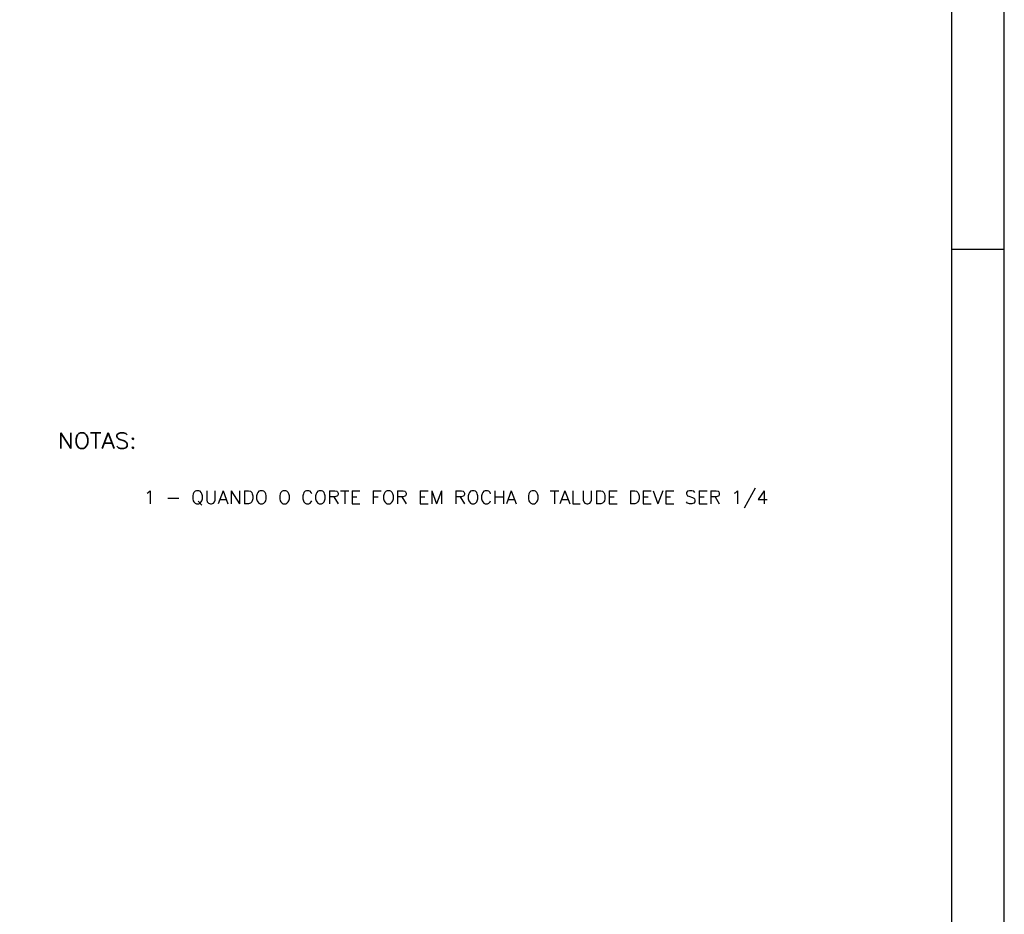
# Model space of a CAD drawing. Extents: x -1825 to 98, y 5678 to 6985.
# Tile 43 of 86: x -1172 to -984, y 6561 to 6732. Entities that reach past the tile are written whole.
import ezdxf

# ---------------------------------------------------------------- set-up
doc = ezdxf.new("R2010")
doc.units = 0
doc.header["$MEASUREMENT"] = 0
doc.layers.add('PADRÃO', color=7, linetype='CONTINUOUS')
doc.layers.add('PG-TXT-100', color=3, linetype='CONTINUOUS')
doc.styles.add('ROMANS', font='romans.shx', dxfattribs={"height": 1.5})

msp = doc.modelspace()

# ---------------------------------------------------------------- linework, layer by layer
at = {"layer": 'PADRÃO', "color": 2}
msp.add_line((-994.2, 6688.02), (-984.2, 6688.02), dxfattribs=at)
msp.add_lwpolyline([(-1825.2, 6985.02), (-1825.2, 6391.02), (-984.2, 6391.02), (-984.2, 6985.02), (-1825.2, 6985.02)], dxfattribs=at)
at = {"layer": 'PADRÃO', "color": 1}
msp.add_lwpolyline([(-1800.2, 6401.02), (-994.2, 6401.02), (-994.2, 6975.02), (-1800.2, 6975.02)], close=True, dxfattribs=at)

# ---------------------------------------------------------------- texts
at = {"layer": 'PG-TXT-100', "color": 4, "style": 'ROMANS', "width": 1.080702}
msp.add_text('NOTAS:', height=3, dxfattribs=at).set_placement((-1164.44, 6650.07))
at = {"layer": 'PG-TXT-100', "color": 2, "style": 'ROMANS', "width": 1.080702}
msp.add_text('1 - QUANDO O CORTE FOR EM ROCHA O TALUDE DEVE SER 1/4', height=2.5, dxfattribs=at).set_placement((-1148.13, 6639.53))

doc.saveas('drawing.dxf')
